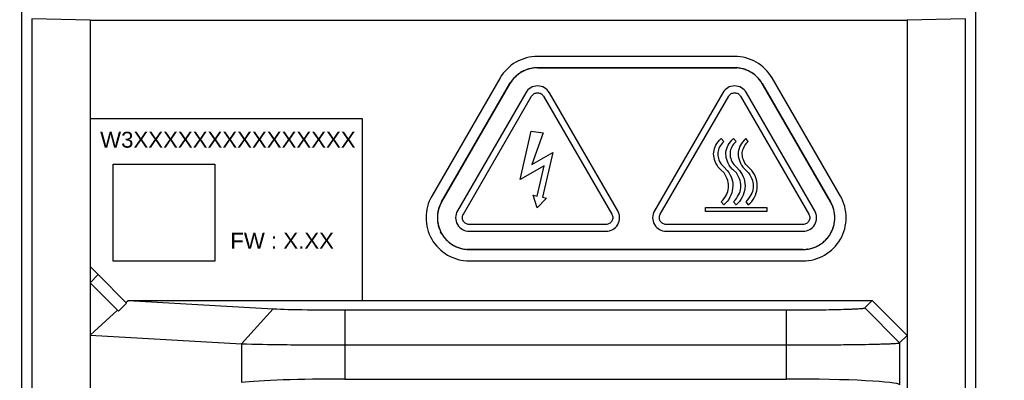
# Model space of a CAD drawing. Header units: millimetres. Extents: x 1898 to 2650, y -151 to 500.
# Tile 20 of 29: x 2235 to 2278, y 113 to 129. Entities that reach past the tile are written whole.
import ezdxf

# ---------------------------------------------------------------- set-up
doc = ezdxf.new("R2010")
doc.units = ezdxf.units.MM
doc.header["$LTSCALE"] = 23.1
doc.header["$PDMODE"] = 3
doc.header["$PDSIZE"] = 0.31
doc.layers.get('0').update_dxf_attribs({"linetype": 'CONTINUOUS'})
doc.layers.get('Defpoints').update_dxf_attribs({"linetype": 'CONTINUOUS'})
doc.layers.add('0 @ 1', color=7, linetype='CONTINUOUS')
doc.styles.add('ARIAL', font='arial.ttf')
doc.styles.get("Standard").update_dxf_attribs({"font": 'arial.ttf'})
doc.dimstyles.new('DIMSTYLE_2$0', dxfattribs={"dimtxt": 2.5, "dimasz": 3, "dimexe": 0.18, "dimexo": 0.0625, "dimgap": 0.09, "dimtad": 1, "dimdec": 0, "dimdsep": 46, "dimtxsty": 'Standard', "dimblk": '_FILLED', "dimcen": 0.09, "dimadec": 0, "dimazin": 0, "dimtp": 0.01, "dimtm": 0.01, "dimtfac": 1, "dimtdec": 0, "dimtofl": 0, "dimtmove": 0, "dimatfit": 3, "dimldrblk": '_FILLED', "dimfxl": 0, "dimtolj": 1, "dimarcsym": 0})
picture_1 = doc.add_image_def('image1.bmp', size_in_pixel=(42, 40))

# ---------------------------------------------------------------- blocks, each defined once
blk = doc.blocks.new('_FILLED')
at = {"color": 0, "linetype": 'ByBlock'}
blk.add_solid([(0, 0), (-1, 0.2), (-1, -0.2)], dxfattribs=at)
blk = doc.blocks.new('*D5')
at = {"color": 0, "linetype": 'Continuous', "lineweight": -2}
for p, q in [((2234.491, 156.29), (2212.707, 156.29)), ((2215.207, 151.29), (2215.207, -8.71)), ((2234.491, -13.71), (2212.707, -13.71))]:
    blk.add_line(p, q, dxfattribs=at)
at = {"layer": 'Defpoints', "color": 0, "linetype": 'Continuous'}
for p in [(2235.491, 156.29), (2215.207, -13.71), (2235.491, -13.71)]:
    blk.add_point(p, dxfattribs=at)
at = {"color": 0, "linetype": 'Continuous', "lineweight": -2, "xscale": 5, "yscale": 5, "zscale": 5}
for p, rotation in [((2215.207, 156.29), 90), ((2215.207, -13.71), 270)]:
    blk.add_blockref('_FILLED', p, dxfattribs=dict(at, rotation=rotation))
at = {"color": 0, "linetype": 'Continuous', "insert": (2209.041, 71.29), "char_height": 7.5, "attachment_point": 5, "rotation": 90}
blk.add_mtext('\\A1;170(6.69)', dxfattribs=at)
blk = doc.blocks.new('*D7')
at = {"color": 0, "linetype": 'Continuous', "lineweight": -2}
for p, q in [((2272.691, 168.79), (2306.055, 168.79)), ((2303.555, 163.79), (2303.555, -21.21)), ((2256.377, -26.21), (2306.055, -26.21))]:
    blk.add_line(p, q, dxfattribs=at)
at = {"layer": 'Defpoints', "color": 0, "linetype": 'Continuous'}
for p in [(2271.691, 168.79), (2255.377, -26.21), (2303.555, -26.21)]:
    blk.add_point(p, dxfattribs=at)
at = {"color": 0, "linetype": 'Continuous', "lineweight": -2, "xscale": 5, "yscale": 5, "zscale": 5}
for p, rotation in [((2303.555, 168.79), 90), ((2303.555, -26.21), 270)]:
    blk.add_blockref('_FILLED', p, dxfattribs=dict(at, rotation=rotation))
at = {"color": 0, "linetype": 'Continuous', "insert": (2297.388, 71.29), "char_height": 7.5, "attachment_point": 5, "rotation": 90}
blk.add_mtext('\\A1;195(7.68)', dxfattribs=at)

msp = doc.modelspace()

# ---------------------------------------------------------------- linework, layer by layer
for p, q in [((2234.691, 155.49), (2234.691, -12.91)), ((2235.137, 128.743), (2235.137, -12.465)), ((2237.702, 128.677), (2235.137, 128.743)), ((2237.702, 128.677), (2237.702, -12.414)), ((2237.702, 128.677), (2273.681, 128.677)), ((2276.246, 128.743), (2273.681, 128.677)), ((2273.681, 128.677), (2273.681, -12.414)), ((2266.084, 127.09), (2257.407, 127.09)), ((2256.503, 126.26), (2256.506, 126.263)), ((2256.926, 126.505), (2256.929, 126.506)), ((2257.211, 126.576), (2257.214, 126.577)), ((2266.084, 126.59), (2257.407, 126.59)), ((2257.407, 126.59), (2266.084, 126.59)), ((2266.084, 126.59), (2266.179, 126.587)), ((2266.277, 126.577), (2266.281, 126.576)), ((2266.562, 126.506), (2266.565, 126.505)), ((2266.986, 126.263), (2266.988, 126.26)), ((2255.759, 126.14), (2252.751, 120.941)), ((2256.191, 125.89), (2253.184, 120.691)), ((2253.184, 120.691), (2256.191, 125.89)), ((2256.191, 125.89), (2256.242, 125.97)), ((2256.3, 126.05), (2256.302, 126.052)), ((2267.189, 126.052), (2267.191, 126.05)), ((2270.308, 120.691), (2267.3, 125.89)), ((2267.3, 125.89), (2270.308, 120.691)), ((2270.74, 120.941), (2267.733, 126.14)), ((2256.886, 125.49), (2253.879, 120.291)), ((2254.139, 120.141), (2257.147, 125.34)), ((2257.668, 125.34), (2260.678, 120.141)), ((2260.938, 120.291), (2257.929, 125.49)), ((2265.563, 125.49), (2262.553, 120.291)), ((2262.813, 120.141), (2265.823, 125.34)), ((2266.344, 125.34), (2269.352, 120.141)), ((2269.613, 120.291), (2266.605, 125.49)), ((2249.702, 124.348), (2237.702, 124.348)), ((2249.702, 116.348), (2249.702, 124.348)), ((2256.641, 121.67), (2257.13, 123.798)), ((2257.13, 123.798), (2257.652, 123.718)), ((2257.652, 123.718), (2257.153, 122.329)), ((2265.492, 123.478), (2265.605, 123.339)), ((2266.032, 123.478), (2266.145, 123.339)), ((2266.684, 123.339), (2266.571, 123.478)), ((2257.153, 122.329), (2258.074, 122.853)), ((2258.074, 122.853), (2257.622, 120.89)), ((2257.698, 122.272), (2256.641, 121.67)), ((2257.392, 120.942), (2257.698, 122.272)), ((2265.502, 122.329), (2265.605, 122.225)), ((2266.043, 122.329), (2266.145, 122.225)), ((2266.684, 122.225), (2266.582, 122.329)), ((2265.492, 122.087), (2265.362, 122.215)), ((2265.62, 121.958), (2265.492, 122.087)), ((2265.605, 122.225), (2265.76, 122.071)), ((2266.161, 121.958), (2266.032, 122.087)), ((2266.145, 122.225), (2266.299, 122.071)), ((2266.443, 122.215), (2266.571, 122.087)), ((2266.571, 122.087), (2266.7, 121.958)), ((2266.84, 122.071), (2266.684, 122.225)), ((2257.221, 120.982), (2257.392, 120.942)), ((2257.394, 120.421), (2257.221, 120.982)), ((2257.794, 120.85), (2257.394, 120.421)), ((2257.622, 120.89), (2257.794, 120.85)), ((2265.605, 120.556), (2265.492, 120.695)), ((2266.145, 120.556), (2266.032, 120.695)), ((2266.571, 120.695), (2266.684, 120.556)), ((2270.308, 120.691), (2270.352, 120.607)), ((2253.017, 120.233), (2253.018, 120.236)), ((2253.098, 120.514), (2253.099, 120.517)), ((2264.805, 120.439), (2267.504, 120.439)), ((2264.805, 120.259), (2264.805, 120.439)), ((2267.504, 120.259), (2264.805, 120.259)), ((2267.504, 120.439), (2267.504, 120.259)), ((2270.392, 120.517), (2270.394, 120.514)), ((2270.474, 120.236), (2270.474, 120.233)), ((2253.018, 119.745), (2253.017, 119.749)), ((2260.417, 119.691), (2254.4, 119.691)), ((2269.091, 119.691), (2263.074, 119.691)), ((2270.474, 119.749), (2270.473, 119.745)), ((2253.099, 119.464), (2253.098, 119.467)), ((2253.184, 119.29), (2253.139, 119.374)), ((2254.4, 119.391), (2260.417, 119.391)), ((2263.074, 119.391), (2269.091, 119.391)), ((2270.307, 119.29), (2270.257, 119.21)), ((2270.393, 119.467), (2270.392, 119.464)), ((2253.294, 119.128), (2253.292, 119.131)), ((2253.498, 118.918), (2253.495, 118.92)), ((2269.996, 118.92), (2269.993, 118.918)), ((2270.199, 119.131), (2270.197, 119.128)), ((2253.921, 118.674), (2253.918, 118.675)), ((2254.206, 118.604), (2254.203, 118.604)), ((2254.4, 118.59), (2254.304, 118.594)), ((2269.091, 118.59), (2254.4, 118.59)), ((2254.4, 118.59), (2269.091, 118.59)), ((2269.288, 118.604), (2269.285, 118.604)), ((2269.573, 118.675), (2269.57, 118.674)), ((2254.4, 118.09), (2269.091, 118.09)), ((2237.702, 117.848), (2238.061, 117.489)), ((2238.056, 117.484), (2237.702, 117.13)), ((2237.702, 117.13), (2238.952, 115.88)), ((2239.306, 116.234), (2238.056, 117.484)), ((2238.952, 115.88), (2239.306, 116.234)), ((2239.279, 116.26), (2239.377, 116.348)), ((2239.377, 116.348), (2272.142, 116.348)), ((2239.377, 116.348), (2245.767, 115.982)), ((2271.811, 116.018), (2272.142, 116.348)), ((2272.142, 116.348), (2273.681, 114.809)), ((2237.702, 114.825), (2238.909, 115.923)), ((2245.767, 115.982), (2244.367, 114.443)), ((2248.914, 115.929), (2248.914, 112.89)), ((2248.914, 115.929), (2268.352, 115.929)), ((2268.352, 115.929), (2268.352, 112.89)), ((2271.811, 116.018), (2273.35, 114.478)), ((2237.702, 114.825), (2244.367, 114.443)), ((2273.35, 114.478), (2273.681, 114.809)), ((2273.35, 114.478), (2273.35, 112.635)), ((2244.367, 114.443), (2244.367, 112.737)), ((2248.914, 114.39), (2268.352, 114.39)), ((2248.914, 112.89), (2268.352, 112.89))]:
    msp.add_line(p, q)
at = {"color": 0, "linetype": 'Continuous'}
for p, q in [((2276.691, 155.49), (2276.691, -12.91)), ((2276.246, -12.465), (2276.246, 128.743))]:
    msp.add_line(p, q, dxfattribs=at)
for centre, radius, start, end in [((2257.423, 125.169), 1.427, 130.1328, 137.8352), ((2257.413, 125.181), 1.412, 126.1457, 129.9953), ((2257.407, 125.189), 1.401, 125.9309, 126.1414), ((2257.399, 125.2), 1.388, 122.0246, 125.9369), ((2257.386, 125.221), 1.364, 117.9042, 122.0222), ((2257.398, 125.199), 1.389, 114.0054, 117.9017), ((2257.403, 125.186), 1.402, 113.7845, 114.0116), ((2257.408, 125.176), 1.413, 109.932, 113.7799), ((2257.414, 125.16), 1.431, 102.0985, 109.8068), ((2257.413, 125.161), 1.43, 101.8057, 102.0995), ((2257.412, 125.166), 1.424, 98.1471, 101.8081), ((2257.41, 125.185), 1.406, 94.1882, 98.0154), ((2257.409, 125.198), 1.392, 93.9844, 94.1826), ((2257.408, 125.215), 1.375, 90.0199, 93.9922), ((2266.082, 125.198), 1.393, 85.8189, 86.0146), ((2266.081, 125.184), 1.406, 81.9846, 85.8133), ((2266.079, 125.166), 1.425, 78.1925, 81.8544), ((2266.078, 125.16), 1.43, 77.9012, 78.1949), ((2266.077, 125.16), 1.431, 70.1943, 77.9024), ((2266.083, 125.176), 1.413, 66.2206, 70.0687), ((2266.088, 125.187), 1.402, 65.989, 66.216), ((2266.094, 125.199), 1.388, 62.0932, 65.9952), ((2266.105, 125.221), 1.363, 57.9622, 62.0907), ((2266.092, 125.2), 1.388, 54.063, 57.96), ((2266.084, 125.19), 1.401, 53.8577, 54.069), ((2266.078, 125.181), 1.412, 50.0039, 53.8533), ((2266.068, 125.169), 1.427, 42.1638, 49.8662), ((2257.389, 125.195), 1.385, 145.7489, 145.9797), ((2257.401, 125.187), 1.399, 141.93, 145.7431), ((2257.416, 125.175), 1.419, 138.1317, 141.7884), ((2257.421, 125.171), 1.425, 137.8354, 138.1344), ((2266.07, 125.171), 1.425, 41.865, 42.1637), ((2266.074, 125.175), 1.419, 38.2102, 41.8677), ((2266.09, 125.187), 1.399, 34.2553, 38.0698), ((2266.102, 125.195), 1.385, 34.0214, 34.2494), ((2266.116, 125.205), 1.368, 30.0658, 34.0294), ((2254.393, 119.994), 1.396, 154.1439, 157.9806), ((2254.381, 120), 1.383, 153.9315, 154.1382), ((2254.366, 120.007), 1.366, 149.9557, 153.9395), ((2269.11, 119.999), 1.383, 25.8635, 26.0678), ((2269.097, 119.994), 1.397, 22.0201, 25.8577), ((2254.376, 119.99), 1.381, 174.0196, 177.9277), ((2254.39, 119.989), 1.394, 173.8056, 174.0257), ((2254.401, 119.987), 1.405, 169.9401, 173.801), ((2254.418, 119.984), 1.422, 162.0792, 169.8073), ((2254.416, 119.985), 1.421, 161.783, 162.08), ((2254.411, 119.987), 1.415, 158.1134, 161.7855), ((2269.08, 119.986), 1.416, 18.2154, 21.8877), ((2269.074, 119.985), 1.421, 17.9215, 18.2179), ((2269.073, 119.984), 1.423, 10.1936, 17.9223), ((2269.09, 119.987), 1.406, 6.2012, 10.0619), ((2269.101, 119.989), 1.394, 5.9748, 6.1966), ((2269.115, 119.99), 1.381, 2.0615, 5.9811), ((2254.351, 119.991), 1.356, 177.9301, 182.0697), ((2254.376, 119.992), 1.381, 182.0722, 185.9915), ((2254.39, 119.993), 1.394, 185.9853, 186.2075), ((2254.401, 119.994), 1.406, 186.2121, 190.0728), ((2254.418, 119.998), 1.423, 190.2041, 197.933), ((2269.073, 119.997), 1.423, 342.0685, 349.7968), ((2269.09, 119.994), 1.405, 349.9291, 353.79), ((2269.101, 119.993), 1.394, 353.7946, 354.0153), ((2269.115, 119.992), 1.381, 354.0091, 357.9172), ((2269.14, 119.991), 1.356, 357.9196, 2.0589), ((2254.417, 119.997), 1.422, 197.9321, 198.2284), ((2254.411, 119.995), 1.416, 198.2259, 201.8984), ((2254.394, 119.988), 1.397, 202.0303, 205.8685), ((2254.382, 119.982), 1.383, 205.8742, 206.0773), ((2254.367, 119.976), 1.368, 210.0814, 214.0451), ((2269.125, 119.974), 1.366, 329.9458, 333.9299), ((2269.11, 119.982), 1.383, 333.9219, 334.1274), ((2269.098, 119.988), 1.397, 334.1331, 337.9704), ((2269.08, 119.995), 1.416, 338.1028, 341.7751), ((2269.075, 119.997), 1.421, 341.7725, 342.0693), ((2254.382, 119.986), 1.385, 214.0371, 214.2641), ((2254.393, 119.994), 1.399, 214.2699, 218.0847), ((2254.409, 120.006), 1.419, 218.2248, 221.8822), ((2254.414, 120.01), 1.425, 221.8795, 222.178), ((2254.415, 120.011), 1.427, 222.1781, 229.88), ((2254.405, 119.999), 1.412, 230.0175, 233.8666), ((2254.399, 119.991), 1.401, 233.871, 234.0829), ((2254.391, 119.98), 1.388, 234.0769, 237.9735), ((2254.378, 119.959), 1.363, 237.9757, 242.1036), ((2269.113, 119.959), 1.363, 297.8906, 302.0089), ((2269.1, 119.98), 1.388, 302.0113, 305.923), ((2269.092, 119.991), 1.401, 305.917, 306.1281), ((2269.086, 120), 1.412, 306.1324, 309.9816), ((2269.076, 120.011), 1.427, 310.119, 317.8209), ((2269.078, 120.01), 1.425, 317.8211, 318.1199), ((2269.082, 120.006), 1.419, 318.1172, 321.7739), ((2269.098, 119.993), 1.399, 321.9151, 325.7284), ((2269.11, 119.985), 1.385, 325.7343, 325.964), ((2254.39, 119.981), 1.388, 242.1061, 246.0083), ((2254.395, 119.994), 1.402, 246.0021, 246.2287), ((2254.4, 120.004), 1.413, 246.2333, 250.0811), ((2254.406, 120.021), 1.431, 250.2072, 257.9145), ((2254.406, 120.02), 1.43, 257.9133, 258.2071), ((2254.405, 120.014), 1.425, 258.2047, 261.8664), ((2254.402, 119.996), 1.406, 261.9964, 265.8249), ((2254.401, 119.983), 1.393, 265.8305, 266.0263), ((2269.091, 119.966), 1.375, 270.0084, 273.9805), ((2269.09, 119.982), 1.392, 273.9727, 274.171), ((2269.089, 119.996), 1.406, 274.1766, 278.0036), ((2269.087, 120.014), 1.424, 278.1351, 281.796), ((2269.085, 120.02), 1.43, 281.7935, 282.0874), ((2269.085, 120.021), 1.431, 282.0864, 289.7939), ((2269.091, 120.004), 1.413, 289.9195, 293.7673), ((2269.096, 119.994), 1.402, 293.7718, 293.9985), ((2269.101, 119.982), 1.389, 293.9923, 297.8881)]:
    msp.add_arc(centre, radius, start, end)
for centre, start_param, end_param in [((2248.914, 112.628), 1.570796, 2.712815), ((2268.352, 112.628), 6.309365, 7.853982)]:
    msp.add_ellipse(centre, major_axis=(5, 0), ratio=0.052408, start_param=start_param, end_param=end_param)
for points, knots in [([(2257.407, 127.09), (2257.076, 127.09), (2256.412, 126.913), (2255.925, 126.427), (2255.759, 126.14)], [0, 0, 0, 0, 0.500253, 1, 1, 1, 1]), ([(2267.733, 126.14), (2267.566, 126.427), (2267.079, 126.913), (2266.415, 127.09), (2266.084, 127.09)], [0, 0, 0, 0, 0.499726, 1, 1, 1, 1]), ([(2257.407, 126.59), (2257.165, 126.59), (2256.672, 126.46), (2256.313, 126.099), (2256.191, 125.89)], [0, 0, 0, 0, 0.500253, 1, 1, 1, 1]), ([(2267.3, 125.89), (2267.179, 126.099), (2266.819, 126.461), (2266.326, 126.59), (2266.084, 126.59)], [0, 0, 0, 0, 0.499726, 1, 1, 1, 1]), ([(2257.407, 125.79), (2257.294, 125.786), (2257.093, 125.733), (2256.946, 125.586), (2256.886, 125.49)], [0, 0, 0, 0, 0.500331, 1, 1, 1, 1]), ([(2257.929, 125.49), (2257.868, 125.586), (2257.722, 125.733), (2257.521, 125.786), (2257.407, 125.79)], [0, 0, 0, 0, 0.49981, 1, 1, 1, 1]), ([(2266.084, 125.79), (2265.97, 125.786), (2265.77, 125.733), (2265.623, 125.586), (2265.563, 125.49)], [0, 0, 0, 0, 0.500251, 1, 1, 1, 1]), ([(2266.605, 125.49), (2266.545, 125.586), (2266.398, 125.733), (2266.197, 125.786), (2266.084, 125.79)], [0, 0, 0, 0, 0.49977, 1, 1, 1, 1]), ([(2257.147, 125.34), (2257.177, 125.388), (2257.25, 125.461), (2257.351, 125.488), (2257.407, 125.49)], [0, 0, 0, 0, 0.499843, 1, 1, 1, 1]), ([(2257.407, 125.49), (2257.464, 125.488), (2257.565, 125.461), (2257.638, 125.388), (2257.668, 125.34)], [0, 0, 0, 0, 0.500193, 1, 1, 1, 1]), ([(2265.823, 125.34), (2265.853, 125.388), (2265.927, 125.461), (2266.027, 125.488), (2266.084, 125.49)], [0, 0, 0, 0, 0.499908, 1, 1, 1, 1]), ([(2266.084, 125.49), (2266.14, 125.488), (2266.241, 125.461), (2266.314, 125.388), (2266.344, 125.34)], [0, 0, 0, 0, 0.500157, 1, 1, 1, 1]), ([(2265.362, 122.215), (2265.209, 122.443), (2265.077, 122.882), (2265.295, 123.286), (2265.492, 123.478)], [0, 0, 0, 0, 0.499898, 1, 1, 1, 1]), ([(2265.605, 123.339), (2265.448, 123.185), (2265.274, 122.862), (2265.38, 122.511), (2265.502, 122.329)], [0, 0, 0, 0, 0.500045, 1, 1, 1, 1]), ([(2265.902, 122.215), (2265.749, 122.443), (2265.617, 122.882), (2265.835, 123.286), (2266.032, 123.478)], [0, 0, 0, 0, 0.499924, 1, 1, 1, 1]), ([(2266.145, 123.339), (2265.988, 123.185), (2265.814, 122.862), (2265.92, 122.511), (2266.043, 122.329)], [0, 0, 0, 0, 0.500005, 1, 1, 1, 1]), ([(2266.571, 123.478), (2266.375, 123.285), (2266.157, 122.882), (2266.289, 122.443), (2266.443, 122.215)], [0, 0, 0, 0, 0.499917, 1, 1, 1, 1]), ([(2266.582, 122.329), (2266.459, 122.511), (2266.354, 122.862), (2266.528, 123.185), (2266.684, 123.339)], [0, 0, 0, 0, 0.500099, 1, 1, 1, 1]), ([(2265.492, 120.695), (2265.688, 120.888), (2265.905, 121.291), (2265.774, 121.73), (2265.62, 121.958)], [0, 0, 0, 0, 0.499967, 1, 1, 1, 1]), ([(2265.76, 122.071), (2265.853, 121.961), (2265.985, 121.706), (2266.024, 121.279), (2265.899, 120.869), (2265.718, 120.646), (2265.605, 120.556)], [0, 0, 0, 0, 0.254257, 0.499716, 0.745334, 1, 1, 1, 1]), ([(2266.032, 120.695), (2266.228, 120.888), (2266.445, 121.291), (2266.314, 121.73), (2266.161, 121.958)], [0, 0, 0, 0, 0.500026, 1, 1, 1, 1]), ([(2266.299, 122.071), (2266.392, 121.961), (2266.524, 121.706), (2266.564, 121.279), (2266.439, 120.869), (2266.258, 120.646), (2266.145, 120.556)], [0, 0, 0, 0, 0.254362, 0.499824, 0.7454, 1, 1, 1, 1]), ([(2266.7, 121.958), (2266.853, 121.73), (2266.986, 121.291), (2266.768, 120.888), (2266.571, 120.695)], [0, 0, 0, 0, 0.499971, 1, 1, 1, 1]), ([(2266.684, 120.556), (2266.798, 120.646), (2266.979, 120.869), (2267.104, 121.279), (2267.064, 121.706), (2266.932, 121.961), (2266.84, 122.071)], [0, 0, 0, 0, 0.254699, 0.500332, 0.74576, 1, 1, 1, 1]), ([(2252.751, 120.941), (2252.585, 120.655), (2252.406, 119.991), (2252.585, 119.327), (2252.751, 119.04)], [0, 0, 0, 0, 0.499971, 1, 1, 1, 1]), ([(2253.184, 120.691), (2253.062, 120.482), (2252.929, 119.991), (2253.063, 119.5), (2253.184, 119.29)], [0, 0, 0, 0, 0.499982, 1, 1, 1, 1]), ([(2270.307, 119.29), (2270.429, 119.5), (2270.563, 119.991), (2270.429, 120.482), (2270.308, 120.691)], [0, 0, 0, 0, 0.500009, 1, 1, 1, 1]), ([(2270.74, 119.04), (2270.906, 119.327), (2271.085, 119.991), (2270.906, 120.655), (2270.74, 120.941)], [0, 0, 0, 0, 0.500021, 1, 1, 1, 1]), ([(2253.879, 120.291), (2253.825, 120.191), (2253.771, 119.991), (2253.825, 119.791), (2253.879, 119.691)], [0, 0, 0, 0, 0.499979, 1, 1, 1, 1]), ([(2254.139, 119.841), (2254.112, 119.891), (2254.085, 119.991), (2254.112, 120.091), (2254.139, 120.141)], [0, 0, 0, 0, 0.499925, 1, 1, 1, 1]), ([(2260.678, 120.141), (2260.705, 120.091), (2260.732, 119.991), (2260.705, 119.891), (2260.678, 119.841)], [0, 0, 0, 0, 0.500042, 1, 1, 1, 1]), ([(2260.938, 119.691), (2260.992, 119.791), (2261.046, 119.991), (2260.992, 120.191), (2260.938, 120.291)], [0, 0, 0, 0, 0.499921, 1, 1, 1, 1]), ([(2262.553, 120.291), (2262.499, 120.191), (2262.445, 119.991), (2262.499, 119.791), (2262.553, 119.691)], [0, 0, 0, 0, 0.500079, 1, 1, 1, 1]), ([(2262.813, 119.841), (2262.786, 119.891), (2262.76, 119.991), (2262.786, 120.091), (2262.813, 120.141)], [0, 0, 0, 0, 0.5, 1, 1, 1, 1]), ([(2269.352, 120.141), (2269.379, 120.091), (2269.406, 119.991), (2269.379, 119.891), (2269.352, 119.841)], [0, 0, 0, 0, 0.500117, 1, 1, 1, 1]), ([(2269.613, 119.691), (2269.666, 119.791), (2269.72, 119.991), (2269.666, 120.191), (2269.613, 120.291)], [0, 0, 0, 0, 0.5, 1, 1, 1, 1]), ([(2253.879, 119.691), (2253.939, 119.594), (2254.086, 119.448), (2254.286, 119.394), (2254.4, 119.391)], [0, 0, 0, 0, 0.499749, 1, 1, 1, 1]), ([(2254.4, 119.691), (2254.343, 119.692), (2254.243, 119.719), (2254.169, 119.793), (2254.139, 119.841)], [0, 0, 0, 0, 0.500193, 1, 1, 1, 1]), ([(2260.678, 119.841), (2260.648, 119.793), (2260.574, 119.719), (2260.474, 119.692), (2260.417, 119.691)], [0, 0, 0, 0, 0.499807, 1, 1, 1, 1]), ([(2260.417, 119.391), (2260.531, 119.394), (2260.731, 119.448), (2260.878, 119.594), (2260.938, 119.691)], [0, 0, 0, 0, 0.500183, 1, 1, 1, 1]), ([(2262.553, 119.691), (2262.613, 119.594), (2262.76, 119.448), (2262.96, 119.394), (2263.074, 119.391)], [0, 0, 0, 0, 0.499756, 1, 1, 1, 1]), ([(2263.074, 119.691), (2263.017, 119.692), (2262.917, 119.719), (2262.843, 119.793), (2262.813, 119.841)], [0, 0, 0, 0, 0.500193, 1, 1, 1, 1]), ([(2269.352, 119.841), (2269.322, 119.793), (2269.249, 119.719), (2269.148, 119.692), (2269.091, 119.691)], [0, 0, 0, 0, 0.499908, 1, 1, 1, 1]), ([(2269.091, 119.391), (2269.205, 119.394), (2269.406, 119.448), (2269.552, 119.594), (2269.613, 119.691)], [0, 0, 0, 0, 0.500201, 1, 1, 1, 1]), ([(2253.184, 119.29), (2253.305, 119.081), (2253.665, 118.72), (2254.158, 118.59), (2254.4, 118.59)], [0, 0, 0, 0, 0.49972, 1, 1, 1, 1]), ([(2269.091, 118.59), (2269.334, 118.59), (2269.827, 118.72), (2270.186, 119.081), (2270.307, 119.29)], [0, 0, 0, 0, 0.500259, 1, 1, 1, 1]), ([(2252.751, 119.04), (2252.917, 118.753), (2253.404, 118.267), (2254.068, 118.09), (2254.4, 118.09)], [0, 0, 0, 0, 0.499731, 1, 1, 1, 1]), ([(2269.091, 118.09), (2269.423, 118.09), (2270.087, 118.267), (2270.574, 118.753), (2270.74, 119.04)], [0, 0, 0, 0, 0.500248, 1, 1, 1, 1]), ([(2245.767, 115.982), (2246.192, 115.958), (2247.242, 115.938), (2248.291, 115.929), (2248.914, 115.929)], [0, 0, 0, 0, 0.406002, 1, 1, 1, 1]), ([(2268.352, 115.929), (2268.573, 115.929), (2269.008, 115.931), (2269.639, 115.935), (2270.223, 115.943), (2270.737, 115.954), (2271.113, 115.965), (2271.365, 115.975), (2271.513, 115.983), (2271.631, 115.991), (2271.72, 115.998), (2271.774, 116.008), (2271.805, 116.012), (2271.811, 116.018)], [0, 0, 0, 0, 0.191754, 0.37651, 0.547144, 0.697504, 0.821945, 0.872962, 0.915846, 0.950242, 0.975821, 0.992399, 1, 1, 1, 1]), ([(2268.352, 114.39), (2268.672, 114.39), (2269.3, 114.391), (2270.212, 114.396), (2271.055, 114.404), (2271.798, 114.414), (2272.341, 114.426), (2272.705, 114.436), (2272.919, 114.443), (2273.09, 114.452), (2273.218, 114.458), (2273.298, 114.469), (2273.34, 114.471), (2273.35, 114.478)], [0, 0, 0, 0, 0.191856, 0.376708, 0.547425, 0.697848, 0.822324, 0.873346, 0.916222, 0.950593, 0.976126, 0.992615, 1, 1, 1, 1]), ([(2244.367, 114.443), (2244.982, 114.419), (2246.498, 114.399), (2248.013, 114.39), (2248.914, 114.39)], [0, 0, 0, 0, 0.405948, 1, 1, 1, 1])]:
    msp.add_open_spline(points, degree=3, knots=knots)
msp.add_open_spline([(2266.032, 122.087), (2265.984, 122.125), (2265.942, 122.169), (2265.902, 122.215)], degree=3)

# ---------------------------------------------------------------- texts
at = {"layer": '0 @ 1', "char_height": 0.7, "attachment_point": 1, "style": 'ARIAL'}
for s, insert in [('W3XXXXXXXXXXXXXXX', (2238.147, 123.772)), ('FW : X.XX', (2243.878, 119.327))]:
    msp.add_mtext_dynamic_manual_height_columns(s, width=40.68828, gutter_width=12.5, heights=[0], dxfattribs=dict(at, insert=insert))

# ---------------------------------------------------------------- dimensions: what is measured, and where the dimension line sits
at = {"color": 0, "linetype": 'Continuous'}
for base, p1, p2, text, override, picture, middle in [((2303.555, -26.21), (2271.691, 168.79), (2255.377, -26.21), '<>(7.68)', {"dimscale": 2.5, "dimtxt": 3, "dimasz": 2, "dimexe": 1, "dimexo": 0.4, "dimgap": 0.5, "dimtad": 3, "dimdec": 2}, '*D7', (2303.555, 71.29)), ((2215.207, -13.71), (2235.491, 156.29), (2235.491, -13.71), '<>(6.69)', {"dimscale": 2.5, "dimtxt": 3, "dimasz": 2, "dimexe": 1, "dimexo": 0.4, "dimgap": 0.5, "dimtad": 3, "dimdec": 2, "dimpost": ''}, '*D5', (2215.207, 71.29))]:
    dim = msp.add_linear_dim(base=base, p1=p1, p2=p2, angle=90, text=text, dimstyle='DIMSTYLE_2$0', override=override, dxfattribs=at)
    dim.commit()
    dim.dimension.update_dxf_attribs({"geometry": picture, "text_midpoint": middle, "dimtype": 160})

# ---------------------------------------------------------------- pictures from other files: only their frames are drawn
image = msp.add_image(picture_1, insert=(2238.717, 118.07), size_in_units=(4.482, 4.269))
image.dxf.flags = 7

doc.saveas('drawing.dxf')
